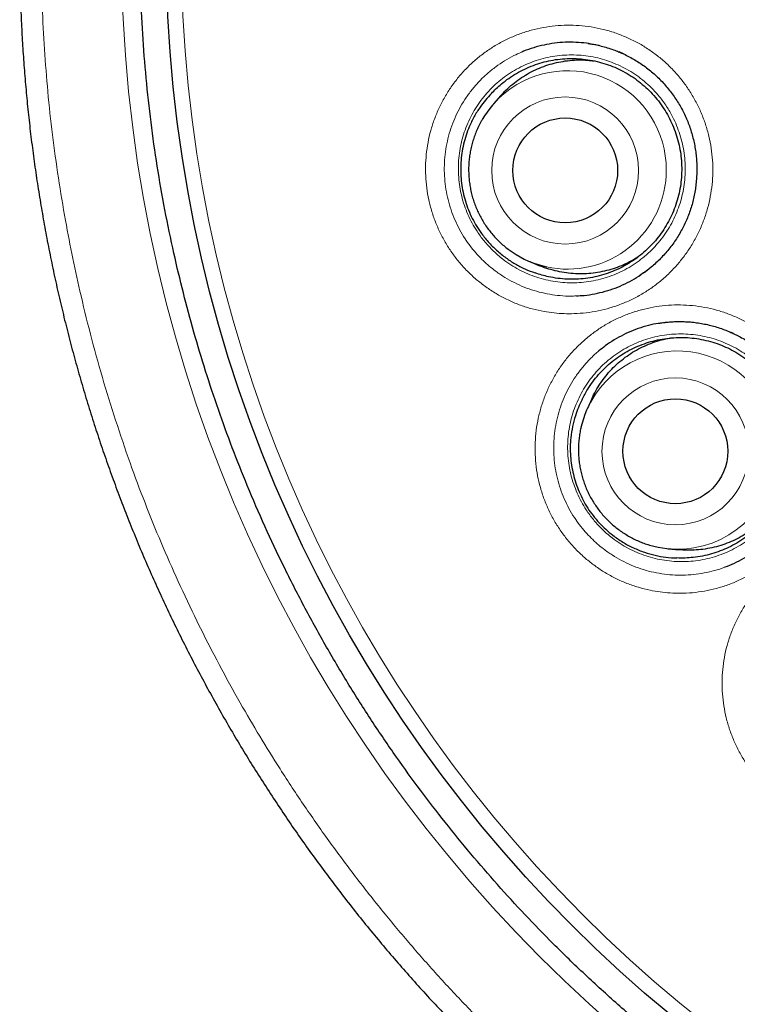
# Model space of a CAD drawing. Header units: millimetres. Extents: x 8 to 869, y 12 to 812.
# Tile 42 of 230: x 390.5 to 398.88, y 781.95 to 793.45. Entities that reach past the tile are written whole.
import ezdxf

# ---------------------------------------------------------------- set-up
doc = ezdxf.new("R2010")
doc.units = ezdxf.units.MM

msp = doc.modelspace()

# ---------------------------------------------------------------- linework, layer by layer
at = {"color": 7, "linetype": 'Continuous', "lineweight": 30}
for p, q in [((397.261, 793.145), (397.249, 793.148)), ((397.269, 793.143), (397.261, 793.145)), ((397.564, 793.041), (397.502, 793.068)), ((396.122, 792.559), (396.038, 792.464)), ((396.459, 790.623), (396.575, 790.574)), ((397.794, 790.494), (397.851, 790.538)), ((398.092, 789.916), (398.041, 789.912)), ((398.837, 789.783), (398.812, 789.794)), ((397.185, 789.022), (397.132, 788.907)), ((398.076, 787.271), (398.203, 787.259))]:
    msp.add_line(p, q, dxfattribs=at)
at = {"color": 252, "linetype": 'Continuous', "lineweight": 0}
for p, q in [((397.354, 793.121), (397.261, 793.145)), ((397.582, 793.032), (397.487, 793.074)), ((397.851, 790.538), (397.877, 790.557)), ((398.144, 789.921), (398.092, 789.916)), ((398.868, 789.768), (398.773, 789.811))]:
    msp.add_line(p, q, dxfattribs=at)
for centre, radius in [((408.386, 794.314), 16.698), ((408.386, 794.314), 15.998), ((396.873, 791.685), 0.858), ((398.16, 788.407), 0.857)]:
    msp.add_circle(centre, radius, dxfattribs=at)
at = {"color": 7, "linetype": 'Continuous', "lineweight": 30}
for centre, radius in [((408.386, 794.314), 16.174), ((396.874, 791.686), 0.612), ((398.16, 788.408), 0.612)]:
    msp.add_circle(centre, radius, dxfattribs=at)
at = {"color": 252, "linetype": 'Continuous', "lineweight": 0}
for centre, radius, start, end in [((396.899, 791.695), 1.155, 359.8921, 128.8541), ((396.901, 791.687), 1.153, 257.6193, 0.2469), ((398.182, 788.423), 1.156, 0.0011, 145.7736), ((398.187, 788.417), 1.152, 273.8411, 0.2933)]:
    msp.add_arc(centre, radius, start, end, dxfattribs=at)
at = {"color": 7, "linetype": 'Continuous', "lineweight": 30}
for centre, start, end in [((396.901, 791.698), 129.021, 149.7711), ((396.903, 791.688), 235.7044, 257.5335), ((398.182, 788.428), 146.0044, 167.0782), ((398.187, 788.42), 253.5119, 273.8012)]:
    msp.add_arc(centre, 1.154, start, end, dxfattribs=at)
for points, knots in [([(408.386, 812.166), (408.367, 812.166), (408.262, 812.167), (408.071, 812.164), (407.815, 812.158), (407.559, 812.148), (407.302, 812.134), (407.046, 812.116), (406.789, 812.095), (406.533, 812.07), (406.277, 812.041), (406.021, 812.009), (405.764, 811.973), (405.509, 811.933), (405.253, 811.889), (404.999, 811.842), (404.745, 811.791), (404.492, 811.736), (404.239, 811.678), (403.988, 811.616), (403.737, 811.55), (403.488, 811.481), (403.24, 811.408), (402.993, 811.332), (402.747, 811.252), (402.503, 811.169), (402.26, 811.082), (402.019, 810.992), (401.779, 810.899), (401.541, 810.802), (401.304, 810.702), (401.068, 810.598), (400.834, 810.491), (400.601, 810.38), (400.37, 810.266), (400.141, 810.149), (399.914, 810.028), (399.688, 809.904), (399.464, 809.777), (399.242, 809.646), (399.021, 809.512), (398.801, 809.375), (398.584, 809.234), (398.368, 809.09), (398.153, 808.942), (397.941, 808.791), (397.731, 808.638), (397.523, 808.481), (397.319, 808.322), (397.117, 808.161), (396.918, 807.997), (396.721, 807.83), (396.527, 807.661), (396.336, 807.488), (396.147, 807.314), (395.961, 807.136), (395.777, 806.956), (395.596, 806.773), (395.418, 806.587), (395.242, 806.399), (395.069, 806.208), (394.898, 806.014), (394.73, 805.818), (394.565, 805.619), (394.403, 805.418), (394.243, 805.214), (394.086, 805.008), (393.932, 804.799), (393.781, 804.588), (393.633, 804.374), (393.487, 804.159), (393.345, 803.941), (393.206, 803.721), (393.07, 803.499), (392.938, 803.276), (392.809, 803.051), (392.683, 802.825), (392.561, 802.597), (392.443, 802.368), (392.328, 802.137), (392.216, 801.905), (392.108, 801.671), (392.003, 801.435), (391.901, 801.198), (391.803, 800.96), (391.708, 800.72), (391.618, 800.48), (391.53, 800.239), (391.446, 799.995), (391.365, 799.75), (391.288, 799.504), (391.215, 799.256), (391.144, 799.007), (391.078, 798.757), (391.014, 798.506), (390.955, 798.253), (390.899, 797.999), (390.846, 797.745), (390.798, 797.49), (390.753, 797.234), (390.711, 796.977), (390.674, 796.72), (390.64, 796.463), (390.609, 796.205), (390.583, 795.947), (390.56, 795.689), (390.541, 795.431), (390.526, 795.173), (390.515, 794.915), (390.507, 794.657), (390.503, 794.399), (390.502, 794.141), (390.506, 793.883), (390.513, 793.625), (390.524, 793.367), (390.538, 793.108), (390.557, 792.85), (390.579, 792.593), (390.604, 792.335), (390.634, 792.078), (390.667, 791.822), (390.704, 791.565), (390.745, 791.309), (390.789, 791.054), (390.837, 790.798), (390.889, 790.543), (390.945, 790.289), (391.004, 790.034), (391.067, 789.781), (391.133, 789.529), (391.203, 789.279), (391.276, 789.03), (391.353, 788.783), (391.433, 788.537), (391.517, 788.293), (391.604, 788.05), (391.695, 787.808), (391.789, 787.568), (391.886, 787.329), (391.987, 787.092), (392.092, 786.856), (392.2, 786.621), (392.311, 786.387), (392.426, 786.155), (392.545, 785.924), (392.666, 785.695), (392.792, 785.467), (392.92, 785.241), (393.052, 785.016), (393.188, 784.793), (393.326, 784.572), (393.468, 784.354), (393.612, 784.137), (393.76, 783.923), (393.91, 783.711), (394.064, 783.501), (394.221, 783.294), (394.38, 783.089), (394.542, 782.886), (394.708, 782.685), (394.876, 782.487), (395.047, 782.291), (395.22, 782.098), (395.397, 781.907), (395.575, 781.72), (395.757, 781.535), (395.941, 781.352), (396.127, 781.173), (396.317, 780.995), (396.509, 780.821), (396.703, 780.649), (396.9, 780.48), (397.101, 780.314), (397.303, 780.149), (397.509, 779.988), (397.716, 779.83), (397.911, 779.685), (398.037, 779.595), (398.093, 779.555)], [0, 0, 0, 0, 0.001293, 0.006961, 0.01261, 0.018268, 0.023944, 0.029621, 0.035301, 0.040986, 0.046678, 0.052377, 0.058088, 0.06381, 0.069529, 0.075245, 0.080959, 0.086673, 0.092389, 0.098108, 0.103833, 0.109548, 0.115246, 0.120948, 0.126653, 0.132355, 0.13805, 0.143735, 0.149406, 0.155061, 0.160758, 0.166454, 0.172144, 0.177829, 0.183512, 0.189193, 0.194876, 0.200561, 0.206249, 0.211944, 0.217645, 0.223356, 0.229078, 0.234812, 0.240561, 0.246324, 0.252076, 0.257805, 0.263522, 0.269229, 0.274926, 0.280617, 0.286302, 0.291982, 0.297661, 0.303338, 0.309016, 0.314696, 0.32038, 0.326069, 0.331764, 0.337468, 0.343184, 0.348875, 0.354574, 0.360286, 0.366007, 0.371737, 0.377473, 0.383214, 0.388957, 0.394701, 0.400443, 0.406182, 0.411915, 0.41764, 0.423357, 0.429063, 0.434756, 0.440442, 0.446132, 0.451828, 0.457525, 0.46322, 0.468909, 0.474588, 0.480252, 0.485909, 0.491606, 0.497304, 0.503003, 0.508706, 0.514413, 0.520128, 0.525851, 0.531585, 0.537327, 0.543063, 0.548797, 0.554529, 0.560263, 0.565998, 0.571737, 0.577478, 0.583197, 0.588911, 0.594622, 0.600331, 0.606035, 0.611733, 0.617424, 0.623107, 0.628794, 0.634508, 0.640218, 0.645927, 0.651635, 0.657342, 0.663051, 0.668761, 0.674475, 0.680192, 0.685915, 0.691644, 0.69738, 0.703125, 0.70888, 0.714646, 0.720412, 0.726162, 0.731898, 0.737623, 0.743338, 0.749045, 0.754746, 0.760443, 0.766137, 0.77183, 0.777525, 0.783221, 0.788921, 0.794627, 0.80034, 0.806063, 0.811798, 0.817527, 0.823258, 0.829004, 0.834759, 0.840518, 0.846277, 0.85203, 0.857771, 0.8635, 0.869247, 0.874989, 0.880727, 0.886463, 0.892199, 0.897936, 0.903677, 0.909421, 0.915153, 0.920879, 0.926601, 0.93232, 0.938039, 0.943759, 0.949481, 0.955211, 0.960928, 0.966664, 0.972417, 0.978181, 0.983949, 0.98971, 0.995458, 1, 1, 1, 1]), ([(424.866, 794.314), (424.864, 794.487), (424.861, 794.832), (424.836, 795.349), (424.795, 795.865), (424.738, 796.38), (424.666, 796.892), (424.577, 797.403), (424.474, 797.895), (424.361, 798.371), (424.237, 798.829), (424.101, 799.284), (423.951, 799.734), (423.789, 800.18), (423.608, 800.635), (423.408, 801.097), (423.188, 801.565), (422.953, 802.027), (422.703, 802.48), (422.44, 802.926), (422.162, 803.363), (421.879, 803.78), (421.592, 804.176), (421.303, 804.552), (421.003, 804.919), (420.692, 805.278), (420.371, 805.628), (420.031, 805.979), (419.669, 806.329), (419.286, 806.678), (418.892, 807.014), (418.488, 807.338), (418.074, 807.648), (417.651, 807.946), (417.23, 808.223), (416.813, 808.479), (416.402, 808.715), (415.984, 808.94), (415.56, 809.153), (415.129, 809.353), (414.68, 809.547), (414.212, 809.732), (413.725, 809.908), (413.233, 810.068), (412.735, 810.212), (412.234, 810.341), (411.729, 810.454), (411.234, 810.548), (410.751, 810.625), (410.281, 810.687), (409.808, 810.734), (409.335, 810.769), (408.861, 810.789), (408.372, 810.796), (407.869, 810.788), (407.351, 810.764), (406.835, 810.723), (406.32, 810.666), (405.808, 810.593), (405.298, 810.504), (404.805, 810.402), (404.329, 810.289), (403.871, 810.165), (403.416, 810.029), (402.966, 809.879), (402.52, 809.717), (402.066, 809.536), (401.604, 809.336), (401.135, 809.116), (400.674, 808.881), (400.22, 808.631), (399.774, 808.367), (399.337, 808.09), (398.921, 807.807), (398.525, 807.52), (398.149, 807.231), (397.781, 806.931), (397.422, 806.62), (397.072, 806.299), (396.722, 805.958), (396.371, 805.597), (396.023, 805.214), (395.686, 804.82), (395.363, 804.416), (395.052, 804.002), (394.754, 803.578), (394.478, 803.158), (394.222, 802.741), (393.985, 802.33), (393.76, 801.912), (393.547, 801.487), (393.347, 801.057), (393.153, 800.608), (392.968, 800.14), (392.793, 799.653), (392.633, 799.161), (392.488, 798.663), (392.359, 798.162), (392.246, 797.656), (392.152, 797.162), (392.075, 796.679), (392.014, 796.208), (391.966, 795.736), (391.932, 795.263), (391.911, 794.789), (391.904, 794.3), (391.912, 793.796), (391.937, 793.279), (391.977, 792.763), (392.034, 792.248), (392.107, 791.736), (392.196, 791.226), (392.298, 790.733), (392.412, 790.257), (392.535, 789.799), (392.672, 789.344), (392.821, 788.894), (392.984, 788.448), (393.164, 787.993), (393.364, 787.531), (393.585, 787.063), (393.82, 786.602), (394.069, 786.148), (394.333, 785.702), (394.61, 785.265), (394.893, 784.849), (395.18, 784.453), (395.47, 784.076), (395.77, 783.709), (396.08, 783.35), (396.401, 783), (396.742, 782.649), (397.103, 782.299), (397.486, 781.951), (397.88, 781.614), (398.284, 781.291), (398.698, 780.98), (399.122, 780.682), (399.543, 780.406), (399.959, 780.15), (400.371, 779.913), (400.789, 779.688), (401.213, 779.475), (401.643, 779.275), (402.092, 779.081), (402.56, 778.896), (403.047, 778.721), (403.54, 778.561), (404.037, 778.416), (404.539, 778.287), (405.044, 778.174), (405.538, 778.08), (406.021, 778.003), (406.492, 777.942), (406.964, 777.894), (407.437, 777.86), (407.912, 777.839), (408.401, 777.832), (408.904, 777.84), (409.421, 777.864), (409.937, 777.905), (410.452, 777.962), (410.965, 778.035), (411.475, 778.124), (411.968, 778.226), (412.443, 778.339), (412.902, 778.463), (413.356, 778.599), (413.807, 778.749), (414.252, 778.912), (414.707, 779.092), (415.169, 779.292), (415.637, 779.513), (416.099, 779.748), (416.553, 779.997), (416.998, 780.261), (417.435, 780.538), (417.852, 780.821), (418.248, 781.108), (418.624, 781.397), (418.992, 781.698), (419.35, 782.008), (419.7, 782.329), (420.051, 782.67), (420.401, 783.031), (420.75, 783.414), (421.086, 783.808), (421.41, 784.212), (421.721, 784.626), (422.018, 785.05), (422.295, 785.47), (422.551, 785.887), (422.788, 786.298), (423.012, 786.716), (423.225, 787.141), (423.426, 787.571), (423.619, 788.02), (423.804, 788.488), (423.98, 788.975), (424.14, 789.468), (424.284, 789.965), (424.413, 790.466), (424.526, 790.972), (424.62, 791.466), (424.697, 791.949), (424.759, 792.42), (424.807, 792.892), (424.841, 793.365), (424.862, 793.84), (424.864, 794.156), (424.866, 794.314)], [0, 0, 0, 0, 0.005, 0.01, 0.015, 0.0199999, 0.0249999, 0.0299999, 0.0349999, 0.0395832, 0.0441666, 0.0487499, 0.0533333, 0.0579166, 0.0625, 0.0675, 0.0725, 0.0775, 0.0824999, 0.0874999, 0.0924999, 0.0974999, 0.1020832, 0.1066666, 0.1112499, 0.1158333, 0.1204166, 0.125, 0.13, 0.135, 0.14, 0.1449999, 0.1499999, 0.1549999, 0.1599999, 0.1645832, 0.1691666, 0.1737499, 0.1783333, 0.1829166, 0.1875, 0.1925, 0.1975, 0.2025, 0.2074999, 0.2124999, 0.2174999, 0.2224999, 0.2270832, 0.2316666, 0.2362499, 0.2408333, 0.2454166, 0.25, 0.255, 0.26, 0.265, 0.2699999, 0.2749999, 0.2799999, 0.2849999, 0.2895832, 0.2941666, 0.2987499, 0.3033333, 0.3079166, 0.3125, 0.3175, 0.3225, 0.3275, 0.3324999, 0.3374999, 0.3424999, 0.3474999, 0.3520832, 0.3566666, 0.3612499, 0.3658333, 0.3704166, 0.375, 0.38, 0.385, 0.39, 0.3949999, 0.3999999, 0.4049999, 0.4099999, 0.4145832, 0.4191666, 0.4237499, 0.4283333, 0.4329166, 0.4375, 0.4425, 0.4475, 0.4525, 0.4574999, 0.4624999, 0.4674999, 0.4724999, 0.4770832, 0.4816666, 0.4862499, 0.4908333, 0.4954166, 0.5, 0.505, 0.51, 0.515, 0.5199999, 0.5249999, 0.5299999, 0.5349999, 0.5395832, 0.5441666, 0.5487499, 0.5533333, 0.5579166, 0.5625, 0.5675, 0.5725, 0.5775, 0.5824999, 0.5874999, 0.5924999, 0.5974999, 0.6020832, 0.6066666, 0.6112499, 0.6158333, 0.6204166, 0.625, 0.63, 0.635, 0.64, 0.6449999, 0.6499999, 0.6549999, 0.6599999, 0.6645832, 0.6691666, 0.6737499, 0.6783333, 0.6829166, 0.6875, 0.6925, 0.6975, 0.7025, 0.7074999, 0.7124999, 0.7174999, 0.7224999, 0.7270832, 0.7316666, 0.7362499, 0.7408333, 0.7454166, 0.75, 0.755, 0.76, 0.765, 0.7699999, 0.7749999, 0.7799999, 0.7849999, 0.7895832, 0.7941666, 0.7987499, 0.8033333, 0.8079166, 0.8125, 0.8175, 0.8225, 0.8275, 0.8324999, 0.8374999, 0.8424999, 0.8474999, 0.8520832, 0.8566666, 0.8612499, 0.8658333, 0.8704166, 0.875, 0.88, 0.885, 0.89, 0.8949999, 0.8999999, 0.9049999, 0.9099999, 0.9145832, 0.9191666, 0.9237499, 0.9283333, 0.9329166, 0.9375, 0.9425, 0.9475, 0.9525, 0.9574999, 0.9624999, 0.9674999, 0.9724999, 0.9770832, 0.9816666, 0.9862499, 0.9908333, 0.9954166, 1, 1, 1, 1]), ([(397.233, 793.151), (397.196, 793.158), (397.118, 793.173), (396.997, 793.182), (396.872, 793.183), (396.748, 793.172), (396.626, 793.151), (396.505, 793.119), (396.417, 793.09), (396.371, 793.069), (396.362, 793.065)], [0, 0, 0, 0, 0.1272798, 0.2676166, 0.4079533, 0.5477904, 0.6876274, 0.8279642, 0.968301, 1, 1, 1, 1]), ([(397.14, 793.167), (397.155, 793.165), (397.194, 793.16), (397.258, 793.147), (397.33, 793.129), (397.401, 793.107), (397.465, 793.084), (397.505, 793.067), (397.522, 793.06)], [0, 0, 0, 0, 0.115566, 0.301198, 0.486933, 0.672882, 0.859164, 1, 1, 1, 1]), ([(397.522, 793.06), (397.533, 793.055), (397.567, 793.04), (397.622, 793.012), (397.687, 792.976), (397.75, 792.937), (397.81, 792.894), (397.869, 792.849), (397.925, 792.8), (397.979, 792.749), (398.03, 792.695), (398.078, 792.639), (398.124, 792.58), (398.166, 792.519), (398.206, 792.456), (398.242, 792.391), (398.275, 792.324), (398.305, 792.256), (398.33, 792.188), (398.352, 792.118), (398.371, 792.047), (398.386, 791.975), (398.398, 791.902), (398.406, 791.827), (398.41, 791.752), (398.411, 791.677), (398.408, 791.601), (398.401, 791.526), (398.391, 791.451), (398.377, 791.378), (398.36, 791.305), (398.339, 791.234), (398.314, 791.165), (398.287, 791.098), (398.255, 791.032), (398.221, 790.967), (398.183, 790.903), (398.141, 790.841), (398.097, 790.782), (398.049, 790.724), (397.999, 790.67), (397.947, 790.618), (397.892, 790.568), (397.834, 790.522), (397.786, 790.487), (397.757, 790.468), (397.748, 790.462)], [0, 0, 0, 0, 0.011559, 0.034881, 0.058153, 0.081411, 0.104674, 0.127957, 0.151273, 0.174636, 0.198008, 0.221224, 0.244495, 0.267848, 0.291245, 0.314643, 0.337994, 0.361257, 0.384328, 0.407087, 0.430009, 0.453144, 0.476468, 0.49995, 0.523551, 0.547232, 0.570951, 0.594655, 0.618293, 0.641824, 0.665211, 0.688421, 0.711429, 0.734243, 0.757086, 0.780331, 0.803687, 0.827111, 0.85056, 0.873978, 0.897319, 0.920567, 0.943767, 0.967091, 0.990415, 1, 1, 1, 1]), ([(396.011, 792.584), (396.03, 792.603), (396.067, 792.642), (396.135, 792.702), (396.213, 792.762), (396.304, 792.82), (396.4, 792.871), (396.5, 792.913), (396.603, 792.946), (396.708, 792.971), (396.816, 792.987), (396.924, 792.994), (397.032, 792.991), (397.139, 792.98), (397.246, 792.959), (397.351, 792.929), (397.452, 792.891), (397.549, 792.844), (397.644, 792.789), (397.733, 792.726), (397.815, 792.656), (397.892, 792.58), (397.963, 792.497), (398.026, 792.408), (398.081, 792.315), (398.128, 792.217), (398.168, 792.115), (398.198, 792.01), (398.22, 791.904), (398.232, 791.797), (398.235, 791.687), (398.23, 791.578), (398.215, 791.471), (398.191, 791.365), (398.158, 791.261), (398.117, 791.16), (398.067, 791.064), (398.01, 790.973), (397.945, 790.885), (397.872, 790.804), (397.794, 790.729), (397.71, 790.662), (397.619, 790.601), (397.524, 790.549), (397.426, 790.505), (397.324, 790.469), (397.218, 790.442), (397.111, 790.424), (397.004, 790.415), (396.896, 790.415), (396.787, 790.425), (396.688, 790.442), (396.6, 790.464), (396.549, 790.481), (396.523, 790.49)], [0, 0, 0, 0, 0.0147362, 0.029532, 0.0487901, 0.068182, 0.0879956, 0.1079549, 0.1272131, 0.1466049, 0.1664185, 0.1863778, 0.205636, 0.2250278, 0.2448414, 0.2648007, 0.2840589, 0.3034508, 0.3232643, 0.3432236, 0.3624818, 0.3818737, 0.4016873, 0.4216466, 0.4409047, 0.4602966, 0.4801102, 0.5000695, 0.5193276, 0.5387195, 0.5585331, 0.5784924, 0.5977505, 0.6171424, 0.636956, 0.6569153, 0.6761734, 0.6955653, 0.7153789, 0.7353382, 0.7545963, 0.7739882, 0.7938018, 0.8137611, 0.8330192, 0.8524111, 0.8722247, 0.892184, 0.9114422, 0.930834, 0.9506476, 0.9706069, 0.9852741, 1, 1, 1, 1]), ([(396.123, 792.559), (396.142, 792.58), (396.185, 792.627), (396.259, 792.693), (396.342, 792.756), (396.431, 792.812), (396.524, 792.861), (396.622, 792.901), (396.721, 792.933), (396.823, 792.956), (396.927, 792.971), (397.033, 792.977), (397.127, 792.975), (397.186, 792.967), (397.211, 792.964)], [0, 0, 0, 0, 0.070538, 0.158916, 0.24419, 0.330056, 0.417789, 0.506167, 0.59144, 0.677306, 0.765039, 0.853417, 0.938691, 1, 1, 1, 1]), ([(396.011, 792.584), (395.988, 792.559), (395.941, 792.508), (395.873, 792.419), (395.809, 792.315), (395.755, 792.204), (395.714, 792.096), (395.685, 791.992), (395.665, 791.886), (395.654, 791.779), (395.652, 791.672), (395.659, 791.564), (395.674, 791.458), (395.699, 791.352), (395.733, 791.249), (395.775, 791.149), (395.826, 791.053), (395.891, 790.953), (395.972, 790.852), (396.071, 790.752), (396.177, 790.666), (396.288, 790.593), (396.402, 790.534), (396.483, 790.504), (396.523, 790.49)], [0, 0, 0, 0, 0.040017, 0.080034, 0.13114, 0.182243, 0.224027, 0.265964, 0.307909, 0.349704, 0.391454, 0.43335, 0.475242, 0.516986, 0.559169, 0.601513, 0.643863, 0.686054, 0.74053, 0.795167, 0.849643, 0.899722, 0.949931, 1, 1, 1, 1]), ([(395.904, 792.278), (395.897, 792.267), (395.879, 792.236), (395.854, 792.185), (395.828, 792.124), (395.805, 792.063), (395.786, 792), (395.77, 791.936), (395.759, 791.871), (395.75, 791.806), (395.746, 791.74), (395.745, 791.674), (395.748, 791.609), (395.755, 791.543), (395.765, 791.478), (395.779, 791.414), (395.797, 791.35), (395.818, 791.288), (395.843, 791.227), (395.871, 791.167), (395.903, 791.11), (395.937, 791.054), (395.975, 791), (396.016, 790.948), (396.06, 790.899), (396.106, 790.852), (396.155, 790.808), (396.204, 790.769), (396.237, 790.746), (396.253, 790.735)], [0, 0, 0, 0, 0.023199, 0.060956, 0.098716, 0.136479, 0.174244, 0.212011, 0.249781, 0.287553, 0.325327, 0.363102, 0.400879, 0.438658, 0.476437, 0.514218, 0.551999, 0.58978, 0.627561, 0.665342, 0.703122, 0.740901, 0.778679, 0.816455, 0.85423, 0.892003, 0.929774, 0.967542, 1, 1, 1, 1]), ([(397.735, 790.684), (397.721, 790.675), (397.678, 790.645), (397.601, 790.605), (397.506, 790.562), (397.407, 790.528), (397.305, 790.503), (397.201, 790.486), (397.096, 790.478), (396.992, 790.478), (396.887, 790.488), (396.783, 790.507), (396.682, 790.534), (396.613, 790.557), (396.579, 790.573), (396.576, 790.575)], [0, 0, 0, 0, 0.041127, 0.1291925, 0.2141644, 0.2997262, 0.3871488, 0.4752144, 0.5601863, 0.6457481, 0.7331707, 0.8212362, 0.9062081, 0.99177, 1, 1, 1, 1]), ([(397.004, 790.222), (397.034, 790.224), (397.106, 790.227), (397.219, 790.245), (397.34, 790.273), (397.458, 790.312), (397.573, 790.361), (397.682, 790.418), (397.75, 790.464), (397.783, 790.486)], [0, 0, 0, 0, 0.109426, 0.258925, 0.408423, 0.557389, 0.706354, 0.855853, 1, 1, 1, 1]), ([(397.852, 790.537), (397.862, 790.545), (397.874, 790.554), (397.885, 790.564), (397.887, 790.566)], [0, 0, 0, 0, 0.818025, 1, 1, 1, 1]), ([(398.012, 789.908), (397.976, 789.903), (397.9, 789.891), (397.784, 789.861), (397.667, 789.82), (397.553, 789.769), (397.444, 789.709), (397.348, 789.645), (397.292, 789.599), (397.267, 789.579)], [0, 0, 0, 0, 0.13067, 0.281631, 0.432593, 0.583016, 0.73344, 0.884401, 1, 1, 1, 1]), ([(397.968, 789.902), (397.974, 789.903), (398.003, 789.908), (398.058, 789.915), (398.132, 789.921), (398.206, 789.923), (398.28, 789.921), (398.354, 789.916), (398.427, 789.907), (398.5, 789.894), (398.573, 789.878), (398.644, 789.858), (398.715, 789.834), (398.778, 789.809), (398.818, 789.791), (398.835, 789.784)], [0, 0, 0, 0, 0.018269, 0.102136, 0.185957, 0.269571, 0.352868, 0.435959, 0.519417, 0.602803, 0.686175, 0.769591, 0.853103, 0.936764, 1, 1, 1, 1]), ([(397.071, 789.013), (397.091, 789.053), (397.129, 789.124), (397.195, 789.22), (397.262, 789.304), (397.338, 789.383), (397.419, 789.455), (397.506, 789.519), (397.598, 789.575), (397.695, 789.624), (397.796, 789.665), (397.899, 789.696), (398.005, 789.719), (398.113, 789.733), (398.222, 789.738), (398.33, 789.734), (398.437, 789.72), (398.543, 789.697), (398.648, 789.666), (398.748, 789.626), (398.845, 789.578), (398.938, 789.521), (399.026, 789.457), (399.108, 789.385), (399.184, 789.308), (399.253, 789.224), (399.315, 789.134), (399.369, 789.04), (399.415, 788.942), (399.452, 788.839), (399.481, 788.734), (399.501, 788.627), (399.512, 788.519), (399.514, 788.41), (399.506, 788.301), (399.489, 788.194), (399.464, 788.09), (399.43, 787.986), (399.387, 787.886), (399.336, 787.791), (399.277, 787.7), (399.21, 787.614), (399.137, 787.534), (399.057, 787.461), (398.972, 787.395), (398.88, 787.336), (398.784, 787.285), (398.685, 787.243), (398.583, 787.209), (398.477, 787.184), (398.373, 787.168), (398.273, 787.161), (398.209, 787.162), (398.177, 787.163)], [0, 0, 0, 0, 0.024456, 0.043714, 0.063106, 0.08292, 0.102879, 0.122137, 0.14153, 0.161343, 0.181303, 0.200561, 0.219953, 0.239767, 0.259726, 0.278985, 0.298377, 0.318191, 0.33815, 0.357408, 0.3768, 0.396614, 0.416574, 0.435832, 0.455224, 0.475038, 0.494997, 0.514256, 0.533648, 0.553462, 0.573421, 0.592679, 0.612071, 0.631885, 0.651845, 0.671103, 0.690495, 0.710309, 0.730268, 0.749527, 0.768919, 0.788732, 0.808692, 0.82795, 0.847342, 0.867156, 0.887116, 0.906374, 0.925766, 0.94558, 0.965539, 0.982722, 1, 1, 1, 1]), ([(397.186, 789.022), (397.192, 789.037), (397.213, 789.084), (397.256, 789.159), (397.314, 789.246), (397.38, 789.327), (397.453, 789.404), (397.532, 789.473), (397.616, 789.536), (397.704, 789.591), (397.799, 789.638), (397.896, 789.678), (397.996, 789.708), (398.069, 789.726), (398.108, 789.731), (398.114, 789.732)], [0, 0, 0, 0, 0.039689, 0.127411, 0.212052, 0.29728, 0.384362, 0.472084, 0.556725, 0.641953, 0.729035, 0.816757, 0.901398, 0.986626, 1, 1, 1, 1]), ([(398.835, 789.784), (398.846, 789.778), (398.88, 789.763), (398.934, 789.734), (398.998, 789.696), (399.06, 789.655), (399.119, 789.611), (399.177, 789.564), (399.232, 789.514), (399.284, 789.461), (399.334, 789.406), (399.381, 789.348), (399.425, 789.289), (399.466, 789.227), (399.504, 789.162), (399.539, 789.097), (399.57, 789.029), (399.598, 788.96), (399.622, 788.891), (399.642, 788.821), (399.659, 788.75), (399.673, 788.677), (399.683, 788.604), (399.689, 788.529), (399.691, 788.454), (399.69, 788.379), (399.686, 788.303), (399.677, 788.228), (399.665, 788.154), (399.649, 788.081), (399.63, 788.009), (399.607, 787.939), (399.581, 787.871), (399.552, 787.804), (399.519, 787.739), (399.482, 787.675), (399.443, 787.612), (399.401, 787.554), (399.372, 787.517), (399.358, 787.5)], [0, 0, 0, 0, 0.013632, 0.041124, 0.068557, 0.095974, 0.123396, 0.150843, 0.178328, 0.20587, 0.233422, 0.260791, 0.288227, 0.315759, 0.343343, 0.370931, 0.398462, 0.425891, 0.453095, 0.47993, 0.50696, 0.534243, 0.561748, 0.58944, 0.617274, 0.645202, 0.673175, 0.701131, 0.72901, 0.756764, 0.784348, 0.811724, 0.838861, 0.86577, 0.892714, 0.920132, 0.94768, 0.975308, 1, 1, 1, 1]), ([(397.071, 789.013), (397.056, 788.982), (397.026, 788.92), (396.988, 788.815), (396.957, 788.697), (396.938, 788.575), (396.931, 788.46), (396.934, 788.352), (396.946, 788.245), (396.967, 788.139), (396.997, 788.036), (397.035, 787.935), (397.081, 787.838), (397.135, 787.744), (397.198, 787.656), (397.268, 787.573), (397.346, 787.496), (397.437, 787.42), (397.544, 787.346), (397.668, 787.28), (397.795, 787.229), (397.922, 787.193), (398.049, 787.169), (398.135, 787.165), (398.177, 787.163)], [0, 0, 0, 0, 0.040017, 0.080034, 0.13114, 0.182243, 0.224027, 0.265964, 0.307909, 0.349704, 0.391454, 0.43335, 0.475242, 0.516986, 0.559169, 0.601513, 0.643863, 0.686054, 0.74053, 0.795167, 0.849643, 0.899722, 0.949931, 1, 1, 1, 1]), ([(397.058, 788.686), (397.056, 788.68), (397.049, 788.652), (397.041, 788.602), (397.032, 788.536), (397.028, 788.471), (397.028, 788.405), (397.031, 788.339), (397.037, 788.274), (397.048, 788.209), (397.062, 788.145), (397.08, 788.081), (397.101, 788.019), (397.126, 787.958), (397.154, 787.899), (397.186, 787.841), (397.221, 787.785), (397.259, 787.731), (397.3, 787.68), (397.343, 787.63), (397.39, 787.584), (397.439, 787.54), (397.49, 787.499), (397.544, 787.461), (397.6, 787.426), (397.657, 787.394), (397.717, 787.365), (397.777, 787.341), (397.825, 787.323), (397.853, 787.316), (397.859, 787.314)], [0, 0, 0, 0, 0.011776, 0.049317, 0.086859, 0.124405, 0.161952, 0.199502, 0.237055, 0.274609, 0.312166, 0.349725, 0.387285, 0.424846, 0.462409, 0.499972, 0.537536, 0.575101, 0.612665, 0.650229, 0.687792, 0.725355, 0.762917, 0.800477, 0.838035, 0.875592, 0.913147, 0.950699, 0.988249, 1, 1, 1, 1]), ([(399.28, 787.707), (399.277, 787.703), (399.252, 787.671), (399.2, 787.617), (399.124, 787.545), (399.041, 787.481), (398.953, 787.424), (398.86, 787.374), (398.763, 787.333), (398.664, 787.3), (398.562, 787.275), (398.457, 787.259), (398.353, 787.253), (398.268, 787.253), (398.218, 787.258), (398.203, 787.26)], [0, 0, 0, 0, 0.011973, 0.099924, 0.184785, 0.270236, 0.357545, 0.445496, 0.530358, 0.615808, 0.703117, 0.791068, 0.87593, 0.96138, 1, 1, 1, 1]), ([(398.742, 787.058), (398.779, 787.072), (398.854, 787.103), (398.962, 787.16), (399.067, 787.227), (399.166, 787.303), (399.258, 787.387), (399.34, 787.475), (399.388, 787.538), (399.41, 787.568)], [0, 0, 0, 0, 0.137811, 0.284075, 0.430338, 0.57608, 0.721822, 0.868085, 1, 1, 1, 1])]:
    msp.add_open_spline(points, degree=3, knots=knots, dxfattribs=at)
at = {"color": 252, "linetype": 'Continuous', "lineweight": 0}
for points, knots in [([(408.386, 811.915), (408.249, 811.914), (407.976, 811.912), (407.566, 811.897), (407.127, 811.871), (406.66, 811.831), (406.166, 811.775), (405.673, 811.705), (405.183, 811.622), (404.721, 811.529), (404.287, 811.431), (403.881, 811.329), (403.468, 811.214), (403.049, 811.087), (402.624, 810.946), (402.203, 810.794), (401.786, 810.631), (401.373, 810.458), (400.964, 810.274), (400.56, 810.08), (400.159, 809.874), (399.765, 809.659), (399.375, 809.434), (398.976, 809.189), (398.566, 808.922), (398.154, 808.636), (397.755, 808.343), (397.369, 808.042), (396.991, 807.731), (396.622, 807.409), (396.266, 807.081), (395.923, 806.747), (395.593, 806.408), (395.272, 806.059), (394.96, 805.702), (394.678, 805.361), (394.424, 805.038), (394.196, 804.735), (393.953, 804.398), (393.698, 804.024), (393.434, 803.613), (393.18, 803.194), (392.938, 802.768), (392.707, 802.334), (392.488, 801.894), (392.282, 801.449), (392.089, 800.997), (391.907, 800.54), (391.739, 800.078), (391.586, 799.617), (391.447, 799.157), (391.321, 798.698), (391.208, 798.236), (391.107, 797.771), (391.025, 797.335), (390.958, 796.927), (390.904, 796.55), (390.853, 796.125), (390.808, 795.653), (390.774, 795.132), (390.756, 794.611), (390.753, 794.098), (390.764, 793.595), (390.79, 793.1), (390.829, 792.602), (390.883, 792.102), (390.952, 791.6), (391.032, 791.119), (391.121, 790.659), (391.223, 790.196), (391.343, 789.712), (391.484, 789.207), (391.641, 788.707), (391.808, 788.22), (391.987, 787.746), (392.176, 787.285), (392.38, 786.827), (392.598, 786.371), (392.831, 785.917), (393.067, 785.488), (393.305, 785.082), (393.555, 784.679), (393.83, 784.262), (394.13, 783.834), (394.443, 783.415), (394.762, 783.012), (395.087, 782.625), (395.416, 782.254), (395.759, 781.889), (396.115, 781.532), (396.483, 781.182), (396.847, 780.856), (397.204, 780.552), (397.575, 780.254), (397.974, 779.949), (398.403, 779.642), (398.841, 779.347), (399.287, 779.064), (399.717, 778.81), (400.127, 778.582), (400.518, 778.378), (400.914, 778.183), (401.315, 777.998), (401.737, 777.815), (402.182, 777.637), (402.659, 777.462), (403.15, 777.298), (403.656, 777.145), (404.166, 777.008), (404.68, 776.886), (405.169, 776.785), (405.632, 776.704), (406.069, 776.638), (406.508, 776.583), (406.948, 776.54), (407.407, 776.507), (407.887, 776.485), (408.22, 776.482), (408.386, 776.481)], [0, 0, 0, 0, 0.007395, 0.014791, 0.022186, 0.031146, 0.040111, 0.049077, 0.058042, 0.067002, 0.074546, 0.082092, 0.089636, 0.097697, 0.105764, 0.113833, 0.121902, 0.129968, 0.13803, 0.146129, 0.154232, 0.162336, 0.170439, 0.178538, 0.187691, 0.196844, 0.205657, 0.214474, 0.223294, 0.232112, 0.240924, 0.249455, 0.257991, 0.266528, 0.275064, 0.283595, 0.290433, 0.297272, 0.30411, 0.312915, 0.321722, 0.330527, 0.339377, 0.348229, 0.35708, 0.365929, 0.374783, 0.383639, 0.392494, 0.401343, 0.40991, 0.418482, 0.427056, 0.435627, 0.444195, 0.451062, 0.45793, 0.464797, 0.47419, 0.483587, 0.492984, 0.502377, 0.511302, 0.52023, 0.529156, 0.538288, 0.547422, 0.556554, 0.564644, 0.572734, 0.582172, 0.591614, 0.601056, 0.610494, 0.619464, 0.628434, 0.637404, 0.646581, 0.655761, 0.664938, 0.673068, 0.681199, 0.690614, 0.700034, 0.709454, 0.71887, 0.727816, 0.736764, 0.74571, 0.75486, 0.764012, 0.773162, 0.781267, 0.789372, 0.79888, 0.808394, 0.81791, 0.827424, 0.836932, 0.844879, 0.85283, 0.860781, 0.868732, 0.876679, 0.885651, 0.894624, 0.904135, 0.913652, 0.923172, 0.93269, 0.942201, 0.95016, 0.958123, 0.966088, 0.974051, 0.98201, 0.991005, 1, 1, 1, 1]), ([(397.586, 793.241), (397.542, 793.259), (397.454, 793.295), (397.318, 793.334), (397.179, 793.362), (397.038, 793.378), (396.897, 793.383), (396.756, 793.375), (396.615, 793.355), (396.477, 793.324), (396.342, 793.281), (396.212, 793.227), (396.086, 793.162), (395.966, 793.086), (395.853, 793.001), (395.747, 792.906), (395.65, 792.803), (395.562, 792.692), (395.484, 792.574), (395.415, 792.449), (395.358, 792.319), (395.311, 792.185), (395.276, 792.048), (395.253, 791.907), (395.242, 791.766), (395.242, 791.624), (395.254, 791.482), (395.279, 791.342), (395.315, 791.204), (395.362, 791.07), (395.42, 790.941), (395.489, 790.816), (395.568, 790.698), (395.657, 790.587), (395.755, 790.485), (395.861, 790.39), (395.975, 790.305), (396.095, 790.23), (396.221, 790.165), (396.352, 790.111), (396.488, 790.069), (396.618, 790.039), (396.743, 790.021), (396.86, 790.013), (396.986, 790.013), (397.119, 790.023), (397.259, 790.045), (397.396, 790.08), (397.53, 790.125), (397.66, 790.182), (397.784, 790.25), (397.903, 790.328), (398.014, 790.416), (398.117, 790.513), (398.212, 790.618), (398.298, 790.731), (398.374, 790.851), (398.44, 790.977), (398.494, 791.108), (398.538, 791.243), (398.57, 791.381), (398.591, 791.522), (398.599, 791.664), (398.596, 791.806), (398.58, 791.947), (398.553, 792.087), (398.514, 792.223), (398.464, 792.357), (398.403, 792.485), (398.332, 792.607), (398.25, 792.724), (398.159, 792.833), (398.059, 792.934), (397.951, 793.026), (397.836, 793.108), (397.714, 793.182), (397.628, 793.221), (397.586, 793.241)], [0, 0, 0, 0, 0.013399, 0.026847, 0.040294, 0.053694, 0.067093, 0.080541, 0.093988, 0.107387, 0.120787, 0.134234, 0.147682, 0.161081, 0.174481, 0.187928, 0.201375, 0.214775, 0.228174, 0.241622, 0.255069, 0.268469, 0.281868, 0.295315, 0.308763, 0.322162, 0.335562, 0.349009, 0.362456, 0.375856, 0.389255, 0.402703, 0.41615, 0.42955, 0.442949, 0.456396, 0.469844, 0.483243, 0.496643, 0.51009, 0.523538, 0.536937, 0.548108, 0.559293, 0.570464, 0.583863, 0.597311, 0.610758, 0.624157, 0.637557, 0.651004, 0.664452, 0.677851, 0.691251, 0.704698, 0.718145, 0.731545, 0.744944, 0.758392, 0.771839, 0.785239, 0.798638, 0.812085, 0.825533, 0.838932, 0.852332, 0.865779, 0.879226, 0.892626, 0.906025, 0.919473, 0.93292, 0.94632, 0.959716, 0.97316, 0.986604, 1, 1, 1, 1]), ([(396.362, 793.065), (396.333, 793.053), (396.265, 793.023), (396.165, 792.967), (396.062, 792.897), (395.965, 792.819), (395.874, 792.733), (395.792, 792.64), (395.717, 792.539), (395.651, 792.433), (395.594, 792.322), (395.547, 792.207), (395.51, 792.087), (395.483, 791.965), (395.466, 791.842), (395.46, 791.717), (395.464, 791.592), (395.479, 791.467), (395.503, 791.345), (395.539, 791.225), (395.584, 791.108), (395.639, 790.996), (395.699, 790.894), (395.763, 790.804), (395.828, 790.723), (395.877, 790.673), (395.901, 790.648)], [0, 0, 0, 0, 0.033176, 0.076076, 0.11913, 0.162184, 0.205085, 0.247985, 0.291039, 0.334093, 0.376993, 0.419894, 0.462948, 0.506002, 0.548902, 0.591803, 0.634857, 0.677911, 0.720811, 0.763712, 0.806766, 0.84982, 0.89272, 0.928465, 0.964255, 1, 1, 1, 1]), ([(396.02, 790.759), (395.988, 790.793), (395.924, 790.861), (395.847, 790.967), (395.785, 791.071), (395.735, 791.172), (395.695, 791.277), (395.663, 791.384), (395.641, 791.494), (395.628, 791.606), (395.624, 791.718), (395.63, 791.83), (395.645, 791.941), (395.669, 792.051), (395.703, 792.158), (395.745, 792.262), (395.796, 792.362), (395.855, 792.457), (395.922, 792.547), (395.996, 792.63), (396.077, 792.708), (396.164, 792.778), (396.257, 792.84), (396.355, 792.895), (396.457, 792.941), (396.562, 792.978), (396.671, 793.006), (396.781, 793.025), (396.892, 793.034), (397.004, 793.034), (397.116, 793.025), (397.226, 793.006), (397.334, 792.978), (397.44, 792.94), (397.542, 792.894), (397.64, 792.84), (397.733, 792.778), (397.82, 792.707), (397.902, 792.63), (397.982, 792.539), (398.059, 792.434), (398.125, 792.321), (398.176, 792.21), (398.214, 792.105), (398.244, 791.996), (398.264, 791.886), (398.275, 791.774), (398.276, 791.662), (398.268, 791.55), (398.251, 791.439), (398.224, 791.33), (398.188, 791.224), (398.144, 791.121), (398.091, 791.022), (398.03, 790.928), (397.961, 790.84), (397.885, 790.758), (397.803, 790.682), (397.714, 790.614), (397.62, 790.553), (397.521, 790.501), (397.418, 790.457), (397.312, 790.422), (397.203, 790.397), (397.092, 790.38), (396.981, 790.373), (396.869, 790.375), (396.758, 790.387), (396.648, 790.408), (396.54, 790.439), (396.435, 790.478), (396.334, 790.526), (396.237, 790.583), (396.153, 790.642), (396.081, 790.701), (396.04, 790.74), (396.02, 790.759)], [0, 0, 0, 0, 0.01675, 0.033499, 0.046899, 0.060346, 0.073794, 0.087193, 0.100593, 0.114041, 0.127488, 0.140888, 0.154287, 0.167735, 0.181182, 0.194582, 0.207981, 0.221429, 0.234876, 0.248276, 0.261676, 0.275123, 0.288571, 0.30197, 0.31537, 0.328817, 0.342265, 0.355664, 0.369064, 0.382512, 0.395959, 0.409359, 0.422758, 0.436206, 0.449653, 0.463053, 0.476452, 0.4899, 0.503347, 0.516747, 0.533499, 0.550252, 0.563652, 0.577099, 0.590547, 0.603946, 0.617346, 0.630793, 0.644241, 0.65764, 0.67104, 0.684487, 0.697935, 0.711335, 0.724734, 0.738182, 0.751629, 0.765029, 0.778428, 0.791876, 0.805323, 0.818723, 0.832123, 0.84557, 0.859018, 0.872417, 0.885817, 0.899264, 0.912712, 0.926111, 0.939511, 0.952958, 0.966406, 0.979805, 0.989903, 1, 1, 1, 1]), ([(395.901, 790.648), (395.923, 790.627), (395.969, 790.583), (396.049, 790.518), (396.143, 790.452), (396.251, 790.389), (396.364, 790.335), (396.48, 790.291), (396.6, 790.258), (396.723, 790.234), (396.847, 790.221), (396.941, 790.217), (396.993, 790.221), (397.004, 790.222)], [0, 0, 0, 0, 0.076996, 0.153993, 0.256171, 0.358714, 0.461258, 0.563436, 0.665614, 0.768158, 0.870701, 0.972879, 1, 1, 1, 1]), ([(398.905, 789.958), (398.862, 789.977), (398.775, 790.015), (398.64, 790.058), (398.501, 790.09), (398.361, 790.11), (398.22, 790.118), (398.078, 790.114), (397.937, 790.098), (397.798, 790.07), (397.662, 790.031), (397.53, 789.98), (397.402, 789.919), (397.281, 789.847), (397.166, 789.764), (397.058, 789.672), (396.958, 789.572), (396.867, 789.463), (396.785, 789.347), (396.714, 789.225), (396.653, 789.097), (396.603, 788.964), (396.565, 788.828), (396.538, 788.688), (396.523, 788.547), (396.52, 788.405), (396.529, 788.263), (396.55, 788.123), (396.582, 787.984), (396.626, 787.849), (396.681, 787.718), (396.747, 787.592), (396.824, 787.472), (396.91, 787.359), (397.005, 787.254), (397.109, 787.157), (397.221, 787.069), (397.339, 786.99), (397.464, 786.922), (397.594, 786.865), (397.728, 786.819), (397.858, 786.786), (397.982, 786.765), (398.099, 786.753), (398.225, 786.749), (398.359, 786.756), (398.499, 786.775), (398.637, 786.805), (398.773, 786.847), (398.904, 786.901), (399.03, 786.965), (399.15, 787.04), (399.264, 787.125), (399.369, 787.219), (399.467, 787.321), (399.556, 787.432), (399.635, 787.549), (399.703, 787.673), (399.761, 787.803), (399.809, 787.937), (399.844, 788.074), (399.868, 788.214), (399.88, 788.355), (399.88, 788.497), (399.868, 788.639), (399.845, 788.779), (399.809, 788.917), (399.762, 789.051), (399.705, 789.181), (399.636, 789.305), (399.557, 789.423), (399.469, 789.535), (399.371, 789.638), (399.265, 789.733), (399.152, 789.818), (399.032, 789.895), (398.947, 789.937), (398.905, 789.958)], [0, 0, 0, 0, 0.013399, 0.026847, 0.040294, 0.053694, 0.067093, 0.080541, 0.093988, 0.107387, 0.120787, 0.134234, 0.147682, 0.161081, 0.174481, 0.187928, 0.201375, 0.214775, 0.228174, 0.241622, 0.255069, 0.268469, 0.281868, 0.295315, 0.308763, 0.322162, 0.335562, 0.349009, 0.362456, 0.375856, 0.389255, 0.402703, 0.41615, 0.42955, 0.442949, 0.456396, 0.469844, 0.483243, 0.496643, 0.51009, 0.523538, 0.536937, 0.548107, 0.55929, 0.57046, 0.58386, 0.597307, 0.610754, 0.624154, 0.637553, 0.651001, 0.664448, 0.677848, 0.691247, 0.704694, 0.718142, 0.731541, 0.744941, 0.758388, 0.771836, 0.785235, 0.798635, 0.812082, 0.825529, 0.838929, 0.852328, 0.865776, 0.879223, 0.892622, 0.906022, 0.919469, 0.932917, 0.946316, 0.959713, 0.973158, 0.986603, 1, 1, 1, 1]), ([(397.296, 787.507), (397.264, 787.541), (397.2, 787.609), (397.123, 787.715), (397.061, 787.819), (397.012, 787.92), (396.971, 788.025), (396.939, 788.133), (396.917, 788.243), (396.904, 788.354), (396.9, 788.466), (396.906, 788.578), (396.921, 788.689), (396.946, 788.799), (396.979, 788.906), (397.022, 789.009), (397.073, 789.109), (397.132, 789.204), (397.199, 789.293), (397.273, 789.377), (397.354, 789.454), (397.442, 789.524), (397.535, 789.586), (397.632, 789.64), (397.734, 789.686), (397.84, 789.723), (397.948, 789.751), (398.059, 789.769), (398.17, 789.778), (398.282, 789.778), (398.394, 789.768), (398.504, 789.749), (398.612, 789.721), (398.718, 789.683), (398.82, 789.637), (398.918, 789.583), (399.011, 789.52), (399.099, 789.45), (399.18, 789.372), (399.261, 789.282), (399.338, 789.176), (399.404, 789.063), (399.455, 788.952), (399.493, 788.847), (399.522, 788.738), (399.543, 788.628), (399.553, 788.516), (399.555, 788.404), (399.547, 788.292), (399.529, 788.182), (399.502, 788.073), (399.467, 787.967), (399.422, 787.864), (399.369, 787.765), (399.308, 787.672), (399.239, 787.584), (399.163, 787.501), (399.08, 787.426), (398.991, 787.358), (398.897, 787.298), (398.798, 787.246), (398.695, 787.202), (398.589, 787.168), (398.48, 787.142), (398.369, 787.126), (398.258, 787.119), (398.146, 787.122), (398.034, 787.134), (397.924, 787.155), (397.817, 787.186), (397.712, 787.225), (397.611, 787.274), (397.514, 787.33), (397.429, 787.39), (397.357, 787.449), (397.316, 787.488), (397.296, 787.507)], [0, 0, 0, 0, 0.016751, 0.033503, 0.046902, 0.06035, 0.073797, 0.087197, 0.100596, 0.114044, 0.127491, 0.140891, 0.154291, 0.167738, 0.181186, 0.194585, 0.207985, 0.221432, 0.23488, 0.248279, 0.261679, 0.275126, 0.288574, 0.301974, 0.315373, 0.328821, 0.342268, 0.355668, 0.369067, 0.382515, 0.395962, 0.409362, 0.422761, 0.436209, 0.449656, 0.463056, 0.476456, 0.489903, 0.503351, 0.51675, 0.533503, 0.550255, 0.563655, 0.577102, 0.59055, 0.603949, 0.617349, 0.630797, 0.644244, 0.657644, 0.671043, 0.684491, 0.697938, 0.711338, 0.724737, 0.738185, 0.751632, 0.765032, 0.778432, 0.791879, 0.805327, 0.818726, 0.832126, 0.845573, 0.859021, 0.87242, 0.88582, 0.899267, 0.912715, 0.926115, 0.939514, 0.952962, 0.966409, 0.979809, 0.989904, 1, 1, 1, 1]), ([(397.267, 789.579), (397.259, 789.572), (397.219, 789.541), (397.153, 789.476), (397.07, 789.383), (396.996, 789.283), (396.929, 789.177), (396.873, 789.066), (396.825, 788.951), (396.788, 788.832), (396.761, 788.71), (396.744, 788.586), (396.737, 788.462), (396.742, 788.337), (396.756, 788.212), (396.781, 788.09), (396.816, 787.97), (396.861, 787.853), (396.916, 787.741), (396.976, 787.639), (397.041, 787.549), (397.106, 787.468), (397.154, 787.418), (397.178, 787.393)], [0, 0, 0, 0, 0.011894, 0.06249, 0.113085, 0.163862, 0.214638, 0.265234, 0.315829, 0.366606, 0.417382, 0.467978, 0.518573, 0.569349, 0.620126, 0.670721, 0.721317, 0.772093, 0.82287, 0.873465, 0.915626, 0.957839, 1, 1, 1, 1]), ([(397.178, 787.393), (397.201, 787.371), (397.246, 787.328), (397.327, 787.262), (397.421, 787.196), (397.529, 787.133), (397.641, 787.079), (397.758, 787.035), (397.878, 787.001), (398.001, 786.977), (398.125, 786.964), (398.249, 786.961), (398.374, 786.969), (398.497, 786.986), (398.618, 787.016), (398.7, 787.04), (398.74, 787.057), (398.742, 787.058)], [0, 0, 0, 0, 0.05547, 0.110939, 0.184562, 0.258448, 0.332334, 0.405957, 0.47958, 0.553466, 0.627352, 0.700975, 0.774598, 0.848485, 0.922371, 0.995994, 1, 1, 1, 1]), ([(401.141, 787.191), (401.098, 787.211), (401.013, 787.252), (400.878, 787.299), (400.741, 787.336), (400.601, 787.36), (400.46, 787.373), (400.318, 787.374), (400.177, 787.363), (400.037, 787.34), (399.899, 787.305), (399.765, 787.258), (399.636, 787.201), (399.511, 787.133), (399.394, 787.055), (399.283, 786.967), (399.179, 786.87), (399.085, 786.764), (399, 786.651), (398.924, 786.531), (398.859, 786.406), (398.805, 786.275), (398.762, 786.14), (398.731, 786.001), (398.711, 785.861), (398.704, 785.719), (398.708, 785.578), (398.724, 785.437), (398.752, 785.297), (398.792, 785.161), (398.843, 785.029), (398.905, 784.901), (398.977, 784.778), (399.06, 784.663), (399.152, 784.554), (399.253, 784.454), (399.361, 784.362), (399.477, 784.28), (399.6, 784.208), (399.728, 784.147), (399.861, 784.096), (399.99, 784.059), (400.113, 784.034), (400.231, 784.018), (400.356, 784.011), (400.49, 784.013), (400.631, 784.027), (400.771, 784.053), (400.907, 784.09), (401.04, 784.14), (401.169, 784.2), (401.292, 784.27), (401.408, 784.351), (401.517, 784.441), (401.618, 784.541), (401.71, 784.648), (401.793, 784.763), (401.866, 784.884), (401.928, 785.011), (401.98, 785.143), (402.02, 785.279), (402.048, 785.418), (402.065, 785.559), (402.069, 785.701), (402.062, 785.842), (402.043, 785.983), (402.012, 786.122), (401.969, 786.257), (401.916, 786.389), (401.851, 786.515), (401.776, 786.636), (401.691, 786.75), (401.597, 786.856), (401.494, 786.955), (401.383, 787.044), (401.266, 787.124), (401.183, 787.169), (401.141, 787.191)], [0, 0, 0, 0, 0.013399, 0.026847, 0.040294, 0.053694, 0.067093, 0.080541, 0.093988, 0.107387, 0.120787, 0.134234, 0.147682, 0.161081, 0.174481, 0.187928, 0.201375, 0.214775, 0.228174, 0.241622, 0.255069, 0.268469, 0.281868, 0.295315, 0.308763, 0.322162, 0.335562, 0.349009, 0.362456, 0.375856, 0.389255, 0.402703, 0.41615, 0.42955, 0.442949, 0.456396, 0.469844, 0.483243, 0.496643, 0.51009, 0.523538, 0.536937, 0.548105, 0.559287, 0.570456, 0.583855, 0.597302, 0.61075, 0.624149, 0.637549, 0.650996, 0.664443, 0.677843, 0.691242, 0.70469, 0.718137, 0.731537, 0.744936, 0.758384, 0.771831, 0.78523, 0.79863, 0.812077, 0.825525, 0.838924, 0.852324, 0.865771, 0.879218, 0.892618, 0.906017, 0.919465, 0.932912, 0.946311, 0.95971, 0.973156, 0.986602, 1, 1, 1, 1])]:
    msp.add_open_spline(points, degree=3, knots=knots, dxfattribs=at)

doc.saveas('drawing.dxf')
